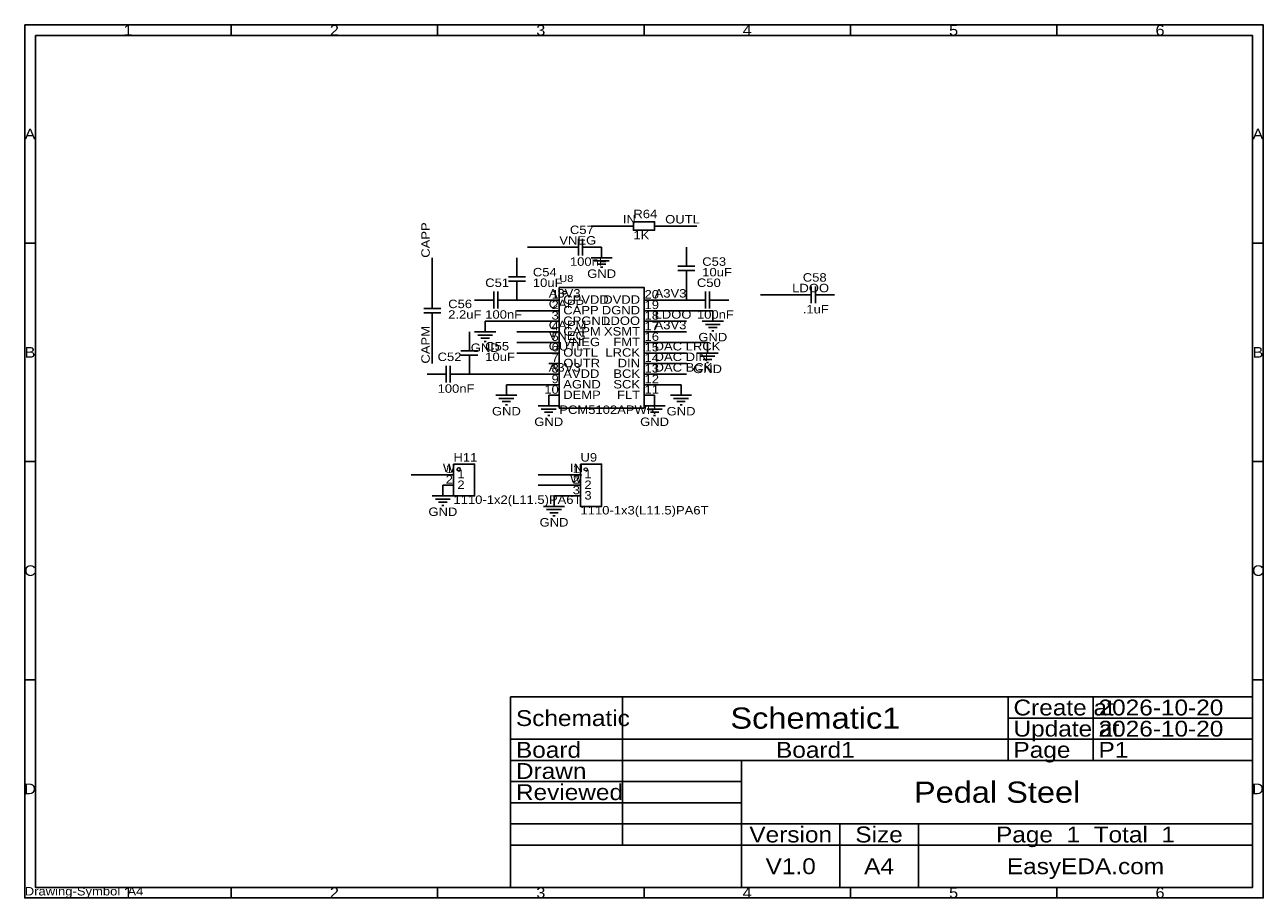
# Model space of a CAD drawing. Header units: millimetres. Extents: x 0 to 297, y 0 to 210.
import ezdxf
from ezdxf.enums import TextEntityAlignment as Align

# ---------------------------------------------------------------- set-up
doc = ezdxf.new("R2010")
doc.units = ezdxf.units.MM
doc.header["$MEASUREMENT"] = 0
doc.styles.get("Standard").update_dxf_attribs({"font": 'arial.ttf'})

msp = doc.modelspace()

# ---------------------------------------------------------------- linework, layer by layer
at = {"color": 1, "true_color": 0xa00000}
for points in [[(0, 209.55), (0, 0), (297.18, 0), (297.18, 209.55)], [(2.54, 207.01), (2.54, 2.54), (294.64, 2.54), (294.64, 207.01)], [(146.05, 162.31), (146.05, 160.27), (151.13, 160.27), (151.13, 162.31)], [(128.27, 146.56), (128.27, 117.6), (148.59, 117.6), (148.59, 146.56)], [(102.87, 104.14), (102.87, 96.52), (107.95, 96.52), (107.95, 104.14)], [(133.35, 104.14), (133.35, 93.98), (138.43, 93.98), (138.43, 104.14)]]:
    msp.add_lwpolyline(points, close=True, dxfattribs=at)
for points in [[(49.53, 209.55), (49.53, 207.01)], [(99.06, 209.55), (99.06, 207.01)], [(148.59, 209.55), (148.59, 207.01)], [(198.12, 209.55), (198.12, 207.01)], [(247.65, 209.55), (247.65, 207.01)], [(132.84, 154.18), (132.84, 158.24)], [(133.86, 158.24), (133.86, 154.18)], [(0, 157.16), (2.54, 157.16)], [(130.81, 156.21), (132.84, 156.21)], [(133.86, 156.21), (135.89, 156.21)], [(297.18, 157.16), (294.64, 157.16)], [(135.89, 153.67), (140.97, 153.67)], [(136.65, 152.91), (140.21, 152.91)], [(137.41, 152.15), (139.45, 152.15)], [(156.72, 151.64), (160.78, 151.64)], [(158.75, 151.64), (158.75, 153.67)], [(116.08, 149.1), (120.14, 149.1)], [(118.11, 149.1), (118.11, 151.13)], [(138.18, 151.38), (138.68, 151.38)], [(160.78, 150.62), (156.72, 150.62)], [(158.75, 148.59), (158.75, 150.62)], [(120.14, 148.08), (116.08, 148.08)], [(118.11, 146.05), (118.11, 148.08)], [(188.72, 142.75), (188.72, 146.81)], [(189.74, 146.81), (189.74, 142.75)], [(97.79, 141.48), (97.79, 143.51)], [(110.49, 143.51), (112.52, 143.51)], [(112.52, 141.48), (112.52, 145.54)], [(113.54, 145.54), (113.54, 141.48)], [(113.54, 143.51), (115.57, 143.51)], [(161.29, 143.51), (163.32, 143.51)], [(163.32, 141.48), (163.32, 145.54)], [(164.34, 145.54), (164.34, 141.48)], [(164.34, 143.51), (166.37, 143.51)], [(186.69, 144.78), (188.72, 144.78)], [(189.74, 144.78), (191.77, 144.78)], [(95.76, 141.48), (99.82, 141.48)], [(99.82, 140.46), (95.76, 140.46)], [(97.79, 138.43), (97.79, 140.46)], [(162.56, 138.43), (167.64, 138.43)], [(163.32, 137.67), (166.88, 137.67)], [(164.08, 136.91), (166.12, 136.91)], [(107.95, 135.89), (113.03, 135.89)], [(108.71, 135.13), (112.27, 135.13)], [(109.47, 134.37), (111.51, 134.37)], [(164.85, 136.14), (165.35, 136.14)], [(104.65, 131.32), (108.71, 131.32)], [(106.68, 131.32), (106.68, 133.35)], [(110.24, 133.6), (110.74, 133.6)], [(161.29, 130.81), (166.37, 130.81)], [(108.71, 130.3), (104.65, 130.3)], [(106.68, 128.27), (106.68, 130.3)], [(162.05, 130.05), (165.61, 130.05)], [(162.81, 129.29), (164.85, 129.29)], [(163.58, 128.52), (164.08, 128.52)], [(99.06, 125.73), (101.09, 125.73)], [(101.09, 123.7), (101.09, 127.76)], [(102.11, 127.76), (102.11, 123.7)], [(102.11, 125.73), (104.14, 125.73)], [(113.03, 120.65), (118.11, 120.65)], [(113.79, 119.89), (117.35, 119.89)], [(114.55, 119.13), (116.59, 119.13)], [(154.94, 120.65), (160.02, 120.65)], [(155.7, 119.89), (159.26, 119.89)], [(156.46, 119.13), (158.5, 119.13)], [(115.32, 118.36), (115.82, 118.36)], [(123.19, 118.11), (128.27, 118.11)], [(123.95, 117.35), (127.51, 117.35)], [(124.71, 116.59), (126.75, 116.59)], [(148.59, 118.11), (153.67, 118.11)], [(149.35, 117.35), (152.91, 117.35)], [(150.11, 116.59), (152.15, 116.59)], [(157.23, 118.36), (157.73, 118.36)], [(125.48, 115.82), (125.98, 115.82)], [(150.88, 115.82), (151.38, 115.82)], [(0, 104.78), (2.54, 104.78)], [(297.18, 104.78), (294.64, 104.78)], [(97.79, 96.52), (102.87, 96.52)], [(98.55, 95.76), (102.11, 95.76)], [(99.31, 95), (101.35, 95)], [(100.08, 94.23), (100.58, 94.23)], [(124.46, 93.98), (129.54, 93.98)], [(125.22, 93.22), (128.78, 93.22)], [(125.98, 92.46), (128.02, 92.46)], [(126.75, 91.69), (127.25, 91.69)], [(0, 52.39), (2.54, 52.39)], [(297.18, 52.39), (294.64, 52.39)], [(143.45, 48.26), (116.59, 48.26)], [(116.59, 48.26), (116.59, 38.1)], [(143.45, 38.1), (143.45, 48.26)], [(235.98, 48.26), (143.45, 48.26)], [(143.45, 48.26), (143.45, 38.1)], [(235.98, 38.1), (235.98, 48.26)], [(256.39, 48.26), (235.98, 48.26)], [(235.98, 48.26), (235.98, 43.18)], [(256.39, 43.18), (256.39, 48.26)], [(294.64, 48.26), (256.39, 48.26)], [(256.39, 48.26), (256.39, 43.18)], [(294.64, 43.18), (294.64, 48.26)], [(235.98, 43.18), (256.39, 43.18)], [(256.39, 43.18), (235.98, 43.18)], [(235.98, 43.18), (235.98, 38.1)], [(256.39, 43.18), (294.64, 43.18)], [(256.39, 38.1), (256.39, 43.18)], [(294.64, 43.18), (256.39, 43.18)], [(256.39, 43.18), (256.39, 38.1)], [(294.64, 38.1), (294.64, 43.18)], [(116.59, 38.1), (143.45, 38.1)], [(143.45, 38.1), (116.59, 38.1)], [(116.59, 38.1), (116.59, 33.02)], [(143.45, 38.1), (235.98, 38.1)], [(143.45, 33.02), (143.45, 38.1)], [(235.98, 38.1), (143.45, 38.1)], [(143.45, 38.1), (143.45, 33.02)], [(235.98, 38.1), (256.39, 38.1)], [(235.98, 33.02), (235.98, 38.1)], [(256.39, 38.1), (235.98, 38.1)], [(235.98, 38.1), (235.98, 33.02)], [(256.39, 38.1), (294.64, 38.1)], [(256.39, 33.02), (256.39, 38.1)], [(294.64, 38.1), (256.39, 38.1)], [(256.39, 38.1), (256.39, 33.02)], [(294.64, 33.02), (294.64, 38.1)], [(116.59, 33.02), (143.45, 33.02)], [(143.45, 33.02), (116.59, 33.02)], [(116.59, 33.02), (116.59, 27.94)], [(143.45, 33.02), (235.98, 33.02)], [(143.45, 27.94), (143.45, 33.02)], [(172.02, 33.02), (143.45, 33.02)], [(143.45, 33.02), (143.45, 27.94)], [(172.02, 27.94), (172.02, 33.02)], [(294.64, 33.02), (172.02, 33.02)], [(172.02, 33.02), (172.02, 17.78)], [(235.98, 33.02), (256.39, 33.02)], [(256.39, 33.02), (294.64, 33.02)], [(294.64, 17.78), (294.64, 33.02)], [(116.59, 27.94), (143.45, 27.94)], [(143.45, 27.94), (116.59, 27.94)], [(116.59, 27.94), (116.59, 22.86)], [(143.45, 27.94), (172.02, 27.94)], [(143.45, 22.86), (143.45, 27.94)], [(172.02, 27.94), (143.45, 27.94)], [(143.45, 27.94), (143.45, 22.86)], [(172.02, 22.86), (172.02, 27.94)], [(116.59, 22.86), (143.45, 22.86)], [(143.45, 22.86), (116.59, 22.86)], [(116.59, 22.86), (116.59, 17.78)], [(143.45, 22.86), (172.02, 22.86)], [(143.45, 17.78), (143.45, 22.86)], [(172.02, 22.86), (143.45, 22.86)], [(143.45, 22.86), (143.45, 17.78)], [(172.02, 17.78), (172.02, 22.86)], [(116.59, 17.78), (143.45, 17.78)], [(143.45, 17.78), (116.59, 17.78)], [(116.59, 17.78), (116.59, 12.7)], [(143.45, 17.78), (172.02, 17.78)], [(143.45, 12.7), (143.45, 17.78)], [(172.02, 17.78), (143.45, 17.78)], [(143.45, 17.78), (143.45, 12.7)], [(172.02, 17.78), (294.64, 17.78)], [(172.02, 12.7), (172.02, 17.78)], [(195.56, 17.78), (172.02, 17.78)], [(172.02, 17.78), (172.02, 12.7)], [(195.56, 12.7), (195.56, 17.78)], [(214.43, 17.78), (195.56, 17.78)], [(195.56, 17.78), (195.56, 12.7)], [(214.43, 12.7), (214.43, 17.78)], [(294.64, 17.78), (214.43, 17.78)], [(214.43, 17.78), (214.43, 12.7)], [(294.64, 12.7), (294.64, 17.78)], [(116.59, 12.7), (143.45, 12.7)], [(172.02, 12.7), (116.59, 12.7)], [(116.59, 12.7), (116.59, 2.54)], [(143.45, 12.7), (172.02, 12.7)], [(172.02, 12.7), (195.56, 12.7)], [(172.02, 2.54), (172.02, 12.7)], [(195.56, 12.7), (172.02, 12.7)], [(172.02, 12.7), (172.02, 2.54)], [(195.56, 12.7), (214.43, 12.7)], [(195.56, 2.54), (195.56, 12.7)], [(214.43, 12.7), (195.56, 12.7)], [(195.56, 12.7), (195.56, 2.54)], [(214.43, 12.7), (294.64, 12.7)], [(214.43, 2.54), (214.43, 12.7)], [(294.64, 12.7), (214.43, 12.7)], [(214.43, 12.7), (214.43, 2.54)], [(294.64, 2.54), (294.64, 12.7)], [(49.53, 0), (49.53, 2.54)], [(99.06, 0), (99.06, 2.54)], [(116.59, 2.54), (172.02, 2.54)], [(148.59, 0), (148.59, 2.54)], [(172.02, 2.54), (195.56, 2.54)], [(195.56, 2.54), (214.43, 2.54)], [(198.12, 0), (198.12, 2.54)], [(214.43, 2.54), (294.64, 2.54)], [(247.65, 0), (247.65, 2.54)]]:
    msp.add_lwpolyline(points, dxfattribs=at)
at = {"color": 1, "true_color": 0x008800}
for points in [[(143.51, 161.29), (135.89, 161.29)], [(153.67, 161.29), (161.29, 161.29)], [(128.27, 156.21), (120.65, 156.21)], [(97.79, 153.67), (97.79, 146.05)], [(151.13, 143.51), (158.75, 143.51), (158.75, 146.05)], [(125.73, 143.51), (118.11, 143.51)], [(184.15, 144.78), (176.53, 144.78)], [(125.73, 140.97), (118.11, 140.97)], [(151.13, 140.97), (165.1, 140.97)], [(125.73, 138.43), (110.49, 138.43)], [(151.13, 138.43), (158.75, 138.43)], [(97.79, 128.27), (97.79, 135.89)], [(125.73, 135.89), (118.11, 135.89)], [(151.13, 135.89), (158.75, 135.89)], [(125.73, 133.35), (118.11, 133.35)], [(125.73, 130.81), (118.11, 130.81)], [(151.13, 133.35), (163.83, 133.35)], [(151.13, 130.81), (158.75, 130.81)], [(151.13, 128.27), (158.75, 128.27)], [(125.73, 125.73), (106.68, 125.73)], [(151.13, 125.73), (158.75, 125.73)], [(125.73, 123.19), (115.57, 123.19)], [(151.13, 123.19), (157.48, 123.19)], [(100.33, 101.6), (92.71, 101.6)], [(130.81, 101.6), (123.19, 101.6)], [(130.81, 99.06), (123.19, 99.06)], [(130.81, 96.52), (127, 96.52)]]:
    msp.add_lwpolyline(points, dxfattribs=at)
at = {"color": 1, "true_color": 0x880000}
for points in [[(143.51, 161.29), (146.05, 161.29)], [(153.67, 161.29), (151.13, 161.29)], [(128.27, 156.21), (130.81, 156.21)], [(138.43, 156.21), (135.89, 156.21)], [(138.43, 156.21), (138.43, 153.67)], [(158.75, 156.21), (158.75, 153.67)], [(118.11, 153.67), (118.11, 151.13)], [(97.79, 146.05), (97.79, 143.51)], [(118.11, 143.51), (118.11, 146.05)], [(158.75, 146.05), (158.75, 148.59)], [(107.95, 143.51), (110.49, 143.51)], [(118.11, 143.51), (115.57, 143.51)], [(125.73, 143.51), (128.27, 143.51)], [(151.13, 143.51), (148.59, 143.51)], [(158.75, 143.51), (161.29, 143.51)], [(168.91, 143.51), (166.37, 143.51)], [(184.15, 144.78), (186.69, 144.78)], [(194.31, 144.78), (191.77, 144.78)], [(125.73, 140.97), (128.27, 140.97)], [(151.13, 140.97), (148.59, 140.97)], [(165.1, 140.97), (165.1, 138.43)], [(97.79, 135.89), (97.79, 138.43)], [(110.49, 138.43), (110.49, 135.89)], [(125.73, 138.43), (128.27, 138.43)], [(151.13, 138.43), (148.59, 138.43)], [(106.68, 135.89), (106.68, 133.35)], [(125.73, 135.89), (128.27, 135.89)], [(151.13, 135.89), (148.59, 135.89)], [(125.73, 133.35), (128.27, 133.35)], [(125.73, 130.81), (128.27, 130.81)], [(151.13, 133.35), (148.59, 133.35)], [(151.13, 130.81), (148.59, 130.81)], [(163.83, 133.35), (163.83, 130.81)], [(106.68, 125.73), (106.68, 128.27)], [(125.73, 128.27), (128.27, 128.27)], [(151.13, 128.27), (148.59, 128.27)], [(96.52, 125.73), (99.06, 125.73)], [(106.68, 125.73), (104.14, 125.73)], [(125.73, 125.73), (128.27, 125.73)], [(151.13, 125.73), (148.59, 125.73)], [(115.57, 123.19), (115.57, 120.65)], [(125.73, 123.19), (128.27, 123.19)], [(151.13, 123.19), (148.59, 123.19)], [(157.48, 123.19), (157.48, 120.65)], [(125.73, 120.65), (128.27, 120.65)], [(125.73, 120.65), (125.73, 118.11)], [(151.13, 120.65), (148.59, 120.65)], [(151.13, 120.65), (151.13, 118.11)], [(100.33, 101.6), (102.87, 101.6)], [(130.81, 101.6), (133.35, 101.6)], [(100.33, 99.06), (102.87, 99.06)], [(100.33, 99.06), (100.33, 96.52)], [(130.81, 99.06), (133.35, 99.06)], [(127, 96.52), (127, 93.98)], [(130.81, 96.52), (133.35, 96.52)]]:
    msp.add_lwpolyline(points, dxfattribs=at)
at = {"color": 1, "lineweight": 0, "true_color": 0xa00000}
for centre in [(129.54, 145.29), (129.54, 145.29), (134.62, 102.87)]:
    msp.add_circle(centre, 0.381, dxfattribs=at)
at = {"true_color": 0xa00000}
msp.add_ellipse((104.14, 102.87), major_axis=(0.381, 0), ratio=1, dxfattribs=at)

# ---------------------------------------------------------------- texts
at = {"color": 1, "true_color": 0xa00000, "width": 1.1}
for s, height, p in [('1', 2.54, (24.77, 208.28)), ('2', 2.54, (74.3, 208.28)), ('3', 2.54, (123.83, 208.28)), ('4', 2.54, (173.35, 208.28)), ('5', 2.54, (222.88, 208.28)), ('6', 2.54, (272.42, 208.28)), ('A', 2.54, (1.27, 183.36)), ('A', 2.54, (295.91, 183.36)), ('B', 2.54, (1.27, 130.97)), ('B', 2.54, (295.91, 130.97)), ('C', 2.54, (1.27, 78.58)), ('C', 2.54, (295.91, 78.58)), ('Schematic1', 5.08, (189.71, 43.18)), ('Board1', 3.81, (189.71, 35.56)), ('D', 2.54, (1.27, 26.19)), ('Pedal Steel', 5.08, (233.33, 25.4)), ('D', 2.54, (295.91, 26.19)), ('Version', 3.81, (183.79, 15.24)), ('Size', 3.81, (204.99, 15.24)), ('Page  1  Total  1', 3.81, (254.53, 15.24)), ('V1.0', 3.81, (183.79, 7.62)), ('A4', 3.81, (204.99, 7.62)), ('EasyEDA.com', 3.81, (254.53, 7.62)), ('1', 2.54, (24.77, 1.27)), ('2', 2.54, (74.3, 1.27)), ('3', 2.54, (123.83, 1.27)), ('4', 2.54, (173.35, 1.27)), ('5', 2.54, (222.88, 1.27)), ('6', 2.54, (272.42, 1.27))]:
    msp.add_text(s, height=height, dxfattribs=at).set_placement(p, align=Align.MIDDLE_CENTER)
at = {"color": 1, "true_color": 0x0000ff, "width": 1.1}
for s, height, p in [('IN', 2.032, (143.51, 161.29)), ('OUTL', 2.032, (153.67, 161.29)), ('VNEG', 2.032, (128.27, 156.21)), ('A3V3', 2.032, (125.73, 143.51)), ('A3V3', 2.032, (151.13, 143.51)), ('LDOO', 2.032, (184.15, 144.78)), ('CAPP', 2.032, (125.73, 140.97)), ('LDOO', 2.032, (151.13, 138.43)), ('CAPM', 2.032, (125.73, 135.89)), ('A3V3', 2.032, (151.13, 135.89)), ('VNEG', 2.032, (125.73, 133.35)), ('OUTL', 2.032, (125.73, 130.81)), ('DAC LRCK', 2.032, (151.13, 130.81)), ('DAC DIN', 2.032, (151.13, 128.27)), ('A3V3', 2.032, (125.73, 125.73)), ('DAC BCK', 2.032, (151.13, 125.73)), ('W', 2.03, (100.33, 101.6)), ('IN', 2.032, (130.81, 101.6)), ('W', 2.03, (130.81, 99.06))]:
    msp.add_text(s, height=height, dxfattribs=at).set_placement(p, align=Align.BOTTOM_LEFT)
at = {"color": 1, "true_color": 0x000080, "width": 1.1}
for s, height, p in [('R64', 2.032, (146.05, 162.56)), ('C57', 2.032, (130.81, 158.75)), ('1K', 2.032, (146.05, 157.48)), ('100nF', 2.032, (130.81, 151.13)), ('C53', 2.032, (162.56, 151.13)), ('C51', 2.032, (110.49, 146.05)), ('C54', 2.032, (121.92, 148.59)), ('10uF', 2.032, (121.92, 146.05)), ('U8', 1.714, (128.27, 147.32)), ('C50', 2.032, (161.29, 146.05)), ('10uF', 2.032, (162.56, 148.59)), ('C58', 2.032, (186.69, 147.32)), ('C56', 2.032, (101.6, 140.97)), ('2.2uF', 2.032, (101.6, 138.43)), ('100nF', 2.032, (110.49, 138.43)), ('100nF', 2.032, (161.29, 138.43)), ('.1uF', 2.032, (186.69, 139.7)), ('C52', 2.032, (99.06, 128.27)), ('C55', 2.032, (110.49, 130.81)), ('10uF', 2.032, (110.49, 128.27)), ('100nF', 2.032, (99.06, 120.65)), ('PCM5102APWR', 2.032, (128.27, 115.57)), ('H11', 2.032, (102.87, 104.14)), ('U9', 2.032, (133.35, 104.14)), ('1110-1x2(L11.5)PA6T', 2.032, (102.87, 93.98)), ('1110-1x3(L11.5)PA6T', 2.032, (133.35, 91.44)), ('Drawing-Symbol_A4', 2.032, (0, 0))]:
    msp.add_text(s, height=height, dxfattribs=at).set_placement(p, align=Align.BOTTOM_LEFT)
at = {"color": 1, "true_color": 0x0000ff, "width": 1.1}
for s, p in [('CAPP', (97.79, 153.67)), ('CAPM', (97.79, 128.27))]:
    msp.add_text(s, height=2.032, rotation=90, dxfattribs=at).set_placement(p, align=Align.BOTTOM_LEFT)
at = {"color": 1, "true_color": 0x000080, "width": 1.1}
for p in [(138.43, 149.86), (138.43, 149.86), (165.1, 134.62), (165.1, 134.62), (110.49, 132.08), (110.49, 132.08), (163.83, 127), (163.83, 127), (115.57, 116.84), (115.57, 116.84), (157.48, 116.84), (157.48, 116.84), (125.73, 114.3), (125.73, 114.3), (151.13, 114.3), (151.13, 114.3), (100.33, 92.71), (100.33, 92.71), (127, 90.17), (127, 90.17)]:
    msp.add_text('GND', height=2.032, dxfattribs=at).set_placement(p, align=Align.MIDDLE_CENTER)
at = {"color": 1, "true_color": 0x000000, "width": 1.1}
for s, height, p in [('1', 2.03, (128.14, 143.28)), ('2', 2.03, (128.14, 140.74)), ('DVDD', 2.032, (147.65, 142.01)), ('3', 2.03, (128.14, 138.2)), ('DGND', 2.032, (147.65, 139.47)), ('4', 2.03, (128.14, 135.66)), ('LDOO', 2.032, (147.65, 136.93)), ('XSMT', 2.032, (147.65, 134.39)), ('5', 2.03, (128.14, 133.12)), ('FMT', 2.032, (147.65, 131.85)), ('6', 2.03, (128.14, 130.58)), ('LRCK', 2.032, (147.65, 129.31)), ('8', 2.03, (128.14, 125.5)), ('7', 2.03, (128.14, 128.04)), ('DIN', 2.032, (147.65, 126.77)), ('9', 2.03, (128.14, 122.96)), ('BCK', 2.032, (147.65, 124.23)), ('10', 2.032, (128.14, 120.42)), ('SCK', 2.032, (147.65, 121.69)), ('FLT', 2.032, (147.65, 119.15)), ('1', 2.03, (102.74, 101.37)), ('1', 2.03, (133.22, 101.37)), ('2', 2.03, (102.74, 98.83)), ('2', 2.03, (133.22, 98.83)), ('3', 2.03, (133.22, 96.29))]:
    msp.add_text(s, height=height, dxfattribs=at).set_placement(p, align=Align.BOTTOM_RIGHT)
for s, height, p in [('20', 2.032, (148.72, 143.28)), ('CPVDD', 2.032, (129.21, 142.01)), ('19', 2.032, (148.72, 140.74)), ('CAPP', 2.032, (129.21, 139.47)), ('18', 2.032, (148.72, 138.2)), ('CPGND', 2.032, (129.21, 136.93)), ('CAPM', 2.032, (129.21, 134.39)), ('17', 2.032, (148.72, 135.66)), ('VNEG', 2.032, (129.21, 131.85)), ('16', 2.032, (148.72, 133.12)), ('OUTL', 2.032, (129.21, 129.31)), ('15', 2.032, (148.72, 130.58)), ('OUTR', 2.032, (129.21, 126.77)), ('14', 2.032, (148.72, 128.04)), ('13', 2.032, (148.72, 125.5)), ('AVDD', 2.032, (129.21, 124.23)), ('12', 2.032, (148.72, 122.96)), ('AGND', 2.032, (129.21, 121.69)), ('11', 2.032, (148.72, 120.42)), ('DEMP', 2.032, (129.21, 119.15)), ('1', 2.03, (103.81, 100.1)), ('1', 2.03, (134.29, 100.1)), ('2', 2.03, (103.81, 97.56)), ('2', 2.03, (134.29, 97.56)), ('3', 2.03, (134.29, 95.02))]:
    msp.add_text(s, height=height, dxfattribs=at).set_placement(p, align=Align.BOTTOM_LEFT)
at = {"color": 1, "true_color": 0xa00000, "width": 1.1}
for s, p in [('Create at', (237.25, 45.72)), ('2026-10-20', (257.66, 45.72)), ('Schematic', (117.86, 43.18)), ('Update at', (237.25, 40.64)), ('2026-10-20', (257.66, 40.64)), ('Board', (117.86, 35.56)), ('Page', (237.25, 35.56)), ('P1', (257.66, 35.56)), ('Drawn', (117.86, 30.48)), ('Reviewed', (117.86, 25.4))]:
    msp.add_text(s, height=3.81, dxfattribs=at).set_placement(p, align=Align.MIDDLE_LEFT)

doc.saveas('drawing.dxf')
